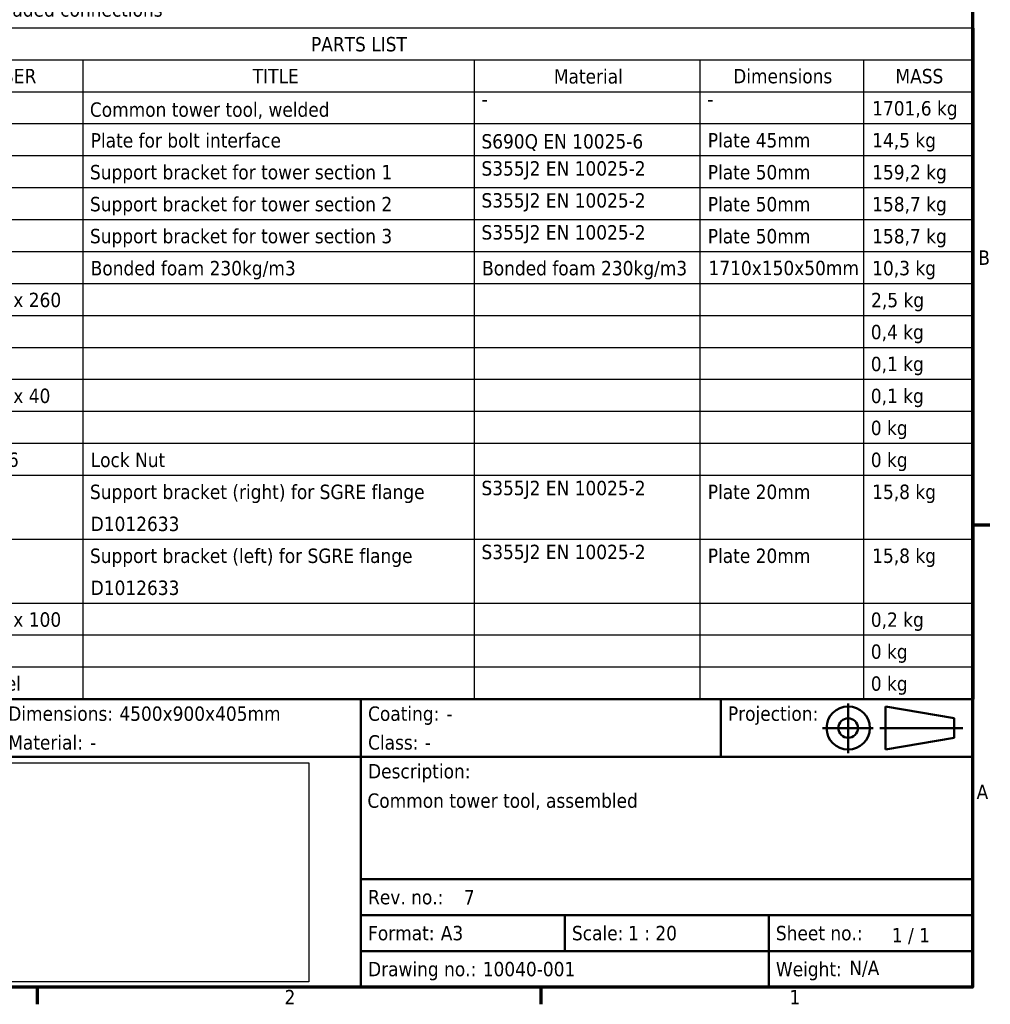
# Model space of a CAD drawing. Header units: millimetres. Extents: x 0 to 8400, y 0 to 5940.
# Tile 11 of 12: x 5552 to 8249, y 152 to 2889. Entities that reach past the tile are written whole.
import ezdxf
from ezdxf.enums import TextEntityAlignment as Align

# ---------------------------------------------------------------- set-up
doc = ezdxf.new("R2010")
doc.units = ezdxf.units.MM
doc.header["$LTSCALE"] = 20
doc.header["$XCLIPFRAME"] = 2
for name, color, linetype, lineweight in [('Border (ISO)', 7, 'Continuous', 70), ('Symbol (ISO)', 7, 'Continuous', 25), ('Title (ISO)', 7, 'Continuous', 50)]:
    doc.layers.add(name, color=color, linetype=linetype, lineweight=lineweight)
doc.styles.add('Label Text (ISO)', font='tahoma.ttf')
doc.styles.add('Note Text (ISO)', font='tahoma.ttf')
picture_1 = doc.add_image_def('image1.bmp', size_in_pixel=(2119, 907))

# ---------------------------------------------------------------- blocks, each defined once
blk = doc.blocks.new('Borders Default Border')
at = {"layer": 'Border (ISO)'}
for p, q in [((410, 74.25000190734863), (412.4000167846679, 74.25000190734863)), ((280, 10), (280, 7.599999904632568)), ((350, 10), (350, 7.599999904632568))]:
    blk.add_line(p, q, dxfattribs=at)
at = {"layer": 'Border (ISO)', "flags": 128}
blk.add_lwpolyline([(10, 10), (10, 287.0000076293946), (410, 287.0000076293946), (410, 10), (10, 10)], dxfattribs=at)
at = {"layer": 'Border (ISO)', "char_height": 2.000000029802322, "attachment_point": 7, "style": 'Label Text (ISO)'}
for s, insert in [('B', (410.7896277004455, 110.3749999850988)), ('A', (410.5492745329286, 36.12499998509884)), ('2', (314.3935951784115, 7.599999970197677)), ('1', (384.5487955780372, 7.599999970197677))]:
    blk.add_mtext(s, dxfattribs=dict(at, insert=insert))
blk = doc.blocks.new('PARTS LIST')
at = {"layer": 'Symbol (ISO)'}
for p, q in [((410.1546083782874, 143.2781232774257), (240, 143.2781232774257)), ((410.1546083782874, 143.2781232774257), (410.1546083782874, 138.8363078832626)), ((410.1546083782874, 138.8363078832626), (240, 138.8363078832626)), ((286.3599167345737, 138.8363078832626), (286.3599167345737, 134.3944924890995)), ((340.7502023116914, 138.8363078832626), (340.7502023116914, 134.3944924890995)), ((372.1100915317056, 138.8363078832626), (372.1100915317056, 134.3944924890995)), ((394.8479116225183, 138.8363078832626), (394.8479116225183, 134.3944924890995)), ((410.1546083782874, 138.8363078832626), (410.1546083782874, 134.3944924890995)), ((410.1546083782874, 134.3944924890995), (239.9999999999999, 134.3944924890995)), ((286.3599167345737, 134.3944924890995), (286.3599167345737, 50.00000000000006)), ((340.7502023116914, 134.3944924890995), (340.7502023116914, 50.00000000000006)), ((372.1100915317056, 134.3944924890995), (372.1100915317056, 50.00000000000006)), ((394.8479116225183, 134.3944924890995), (394.8479116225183, 50.00000000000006)), ((410.1546083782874, 134.3944924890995), (410.1546083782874, 50.00000000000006)), ((410.1546083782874, 129.9526770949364), (239.9999999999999, 129.9526770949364)), ((410.1546083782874, 125.5108617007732), (239.9999999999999, 125.5108617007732)), ((410.1546083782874, 121.0690463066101), (239.9999999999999, 121.0690463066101)), ((410.1546083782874, 116.627230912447), (239.9999999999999, 116.627230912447)), ((410.1546083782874, 112.1854155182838), (239.9999999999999, 112.1854155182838)), ((410.1546083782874, 107.7436001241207), (239.9999999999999, 107.7436001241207)), ((410.1546083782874, 103.3017847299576), (239.9999999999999, 103.3017847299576)), ((410.1546083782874, 98.85996933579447), (239.9999999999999, 98.85996933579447)), ((410.1546083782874, 94.41815394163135), (239.9999999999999, 94.41815394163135)), ((410.1546083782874, 89.97633854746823), (239.9999999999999, 89.97633854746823)), ((410.1546083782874, 85.5345231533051), (239.9999999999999, 85.5345231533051)), ((410.1546083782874, 81.09270775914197), (239.9999999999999, 81.09270775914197)), ((410.1546083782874, 72.2090769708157), (239.9999999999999, 72.2090769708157)), ((410.1546083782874, 63.32544618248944), (239.9999999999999, 63.32544618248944)), ((410.1546083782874, 58.88363078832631), (239.9999999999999, 58.88363078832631)), ((410.1546083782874, 54.44181539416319), (239.9999999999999, 54.44181539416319)), ((410.1546083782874, 50.00000000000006), (239.9999999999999, 50.00000000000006))]:
    blk.add_line(p, q, dxfattribs=at)
at = {"layer": 'Symbol (ISO)', "char_height": 2.000000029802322, "attachment_point": 7, "style": 'Label Text (ISO)'}
for s, insert in [('PARTS LIST', (318.0755216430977, 140.00373096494)), ('TITLE', (309.9789051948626, 135.6154001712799)), ('Material', (351.8173432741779, 135.5286902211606)), ('Dimensions', (376.7324866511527, 135.5667778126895)), ('MASS', (399.28472883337, 135.5619155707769)), ('PART NUMBER', (262.764805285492, 135.5732607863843)), ('Common tower tool, welded', (287.3479169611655, 130.6314453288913)), ('-', (341.7702026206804, 132.4288522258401)), ('-', (373.1300918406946, 132.4288522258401)), ('1701,6 kg', (396.0471123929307, 130.561753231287)), ('Plate for bolt interface', (287.4599172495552, 126.6385764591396)), ('S690Q EN 10025-6', (341.752602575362, 126.183957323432)), ('Plate 45mm', (373.2100920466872, 126.6450594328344)), ('14,5 kg', (396.0471123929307, 126.1199378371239)), ('S355J2 EN 10025-2', (341.752602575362, 122.2267448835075)), ('Plate 50mm', (373.2100920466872, 122.2032440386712)), ('Support bracket for tower section 1', (287.3623169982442, 121.6862262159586)), ('159,2 kg', (396.0471123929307, 121.6781224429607)), ('S355J2 EN 10025-2', (341.752602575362, 117.7849294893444)), ('Plate 50mm', (373.2100920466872, 117.7614286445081)), ('Support bracket for tower section 2', (287.3623169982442, 117.2444108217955)), ('158,7 kg', (396.0471123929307, 117.2363070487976)), ('Support bracket for tower section 3', (287.3623169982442, 112.8025954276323)), ('S355J2 EN 10025-2', (341.752602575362, 113.3431140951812)), ('Plate 50mm', (373.2100920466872, 113.319613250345)), ('158,7 kg', (396.0471123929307, 112.7944916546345)), ('Bonded foam 230kg/m3', (287.4599172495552, 108.3461932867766)), ('Bonded foam 230kg/m3', (341.850202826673, 108.3461932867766)), ('1710x150x50mm', (373.3092923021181, 108.9021091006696)), ('10,3 kg', (396.0471123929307, 108.3526762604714)), ('ISO 4014 - M36 x 260', (257.7620996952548, 104.459483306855)), ('2,5 kg', (395.8919119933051, 103.9108608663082)), ('0,4 kg', (395.8583119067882, 99.46904547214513)), ('0,1 kg', (395.8583119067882, 95.02723007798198)), ('ISO 4017 - M16 x 40', (257.7620996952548, 91.13403712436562)), ('0,1 kg', (395.8583119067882, 90.58541468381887)), ('0 kg', (395.8583119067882, 86.14359928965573)), ('ISO 10511 - M16', (257.7620996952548, 82.25040633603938)), ('Lock Nut', (287.4599172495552, 82.22690549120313)), ('0 kg', (395.8583119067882, 81.70178389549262)), ('Support bracket (right) for SGRE flange ', (287.3623169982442, 77.25348552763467)), ('S355J2 EN 10025-2', (341.752602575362, 77.80859094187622)), ('Plate 20mm', (373.2100920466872, 77.78509009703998)), ('15,8 kg', (396.0471123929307, 77.25996850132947)), ('D1012633', (287.4599172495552, 73.33679180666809)), ('Support bracket (left) for SGRE flange ', (287.3623169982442, 68.36985473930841)), ('S355J2 EN 10025-2', (341.752602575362, 68.92496015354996)), ('Plate 20mm', (373.2100920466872, 68.90145930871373)), ('15,8 kg', (396.0471123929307, 68.37633771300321)), ('D1012633', (287.4599172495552, 64.45316101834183)), ('ISO 4014 - M16 x 100', (257.7620996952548, 60.04132936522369)), ('0,2 kg', (395.8583119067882, 59.49270692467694)), ('0 kg', (395.8583119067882, 55.05089153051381)), ('Equipment Label', (257.8388998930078, 50.62366288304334)), ('0 kg', (395.8583119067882, 50.60907613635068))]:
    blk.add_mtext(s, dxfattribs=dict(at, insert=insert))
blk = doc.blocks.new('Title Blocks Advantis')
at = {"layer": 'Title (ISO)'}
for p, q in [((270.0713910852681, 149.9999999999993), (100.0713910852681, 149.9999999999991)), ((185.0713910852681, 141.9999999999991), (185.0713910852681, 149.9999999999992)), ((235.0713910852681, 141.9999999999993), (235.0713910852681, 149.9999999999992)), ((270.0713910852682, 109.9999999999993), (270.0713910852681, 149.9999999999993)), ((257.9816193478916, 148.9999999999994), (267.51299677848, 147.3551583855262)), ((257.9816193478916, 148.9999999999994), (257.9816193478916, 142.9999999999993)), ((267.51299677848, 144.6448416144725), (267.51299677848, 147.3551583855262)), ((257.9816193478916, 142.9999999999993), (267.51299677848, 144.6448416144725)), ((100.0713910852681, 141.9999999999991), (270.0713910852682, 141.9999999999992)), ((185.0713910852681, 141.9999999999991), (185.0713910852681, 119.9999999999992)), ((185.0713910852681, 124.9999999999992), (270.0713910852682, 124.9999999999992)), ((185.0713910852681, 119.9999999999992), (270.0713910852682, 119.9999999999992)), ((185.0713910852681, 119.9999999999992), (185.0713910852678, 114.9999999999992)), ((213.4047244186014, 119.9999999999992), (213.4047244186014, 114.9999999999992)), ((241.7380577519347, 119.9999999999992), (241.7380577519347, 114.9999999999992)), ((185.0713910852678, 114.9999999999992), (241.7380577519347, 114.9999999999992)), ((185.0713910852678, 114.9999999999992), (185.071391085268, 109.9999999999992)), ((241.7380577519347, 114.9999999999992), (270.0713910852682, 114.9999999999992)), ((241.7380577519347, 114.9999999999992), (241.7380577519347, 109.9999999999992)), ((100.0713910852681, 109.999999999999), (270.0713910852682, 109.9999999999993))]:
    blk.add_line(p, q, dxfattribs=at)
at = {"layer": 'Title (ISO)', "linetype": 'Continuous'}
for p, q in [((252.7838411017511, 149.4294663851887), (252.7838411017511, 142.4911830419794)), ((249.1966405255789, 145.9999999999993), (256.2388680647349, 145.9999999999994)), ((268.7204546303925, 145.9999999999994), (257.1743591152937, 145.9999999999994))]:
    blk.add_line(p, q, dxfattribs=at)
at = {"layer": 'Title (ISO)'}
for radius in [3, 1.355158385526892]:
    blk.add_circle((252.7838411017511, 145.9999999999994), radius, dxfattribs=at)
at = {"layer": 'Title (ISO)', "style": 'Note Text (ISO)'}
for s, p in [('Dimensions:', (136.0713910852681, 147.9999999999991)), ('Coating: ', (186.0713910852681, 147.9999999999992)), ('Projection:', (236.0713910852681, 147.9999999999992)), ('Material: ', (136.0713910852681, 143.9999999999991)), ('Class: ', (186.0713910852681, 143.9999999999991)), ('Rev. no.:', (186.0713910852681, 122.4999999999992)), ('Format:', (186.0713910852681, 117.4999999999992)), ('Scale:', (214.4047244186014, 117.4999999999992)), ('Sheet no.:', (242.7380577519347, 117.4999999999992)), ('Drawing no.:', (186.0713910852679, 112.4999999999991)), ('Weight:', (242.7380577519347, 112.4999999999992))]:
    blk.add_text(s, height=2.000000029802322, dxfattribs=at).set_placement(p, align=Align.MIDDLE_LEFT)
blk.add_text('Description:', height=2.000000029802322, dxfattribs=at).set_placement((186.0713910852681, 140.9999999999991), align=Align.TOP_LEFT)
blk.add_text('1 / 1 ', height=2.000000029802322, rotation=359.8522914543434, dxfattribs=at).set_placement((258.8492999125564, 117.2078330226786), align=Align.MIDDLE_LEFT)
for tag, p in [('AUTHOR_001', (117.7208561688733, 146.9999999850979)), ('Dimensions_001', (151.5176637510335, 147.0006715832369)), ('Coating_001', (196.9505045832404, 146.999999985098)), ('Material_001', (147.4505045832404, 142.999999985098)), ('Class_001', (193.9505045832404, 142.999999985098)), ('CREATION_DATE_001', (108.4945623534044, 142.999999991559)), ('TITLE_001', (185.9827409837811, 134.9100066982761)), ('REVISION_NUMBER_001', (199.3725437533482, 121.4682352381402)), ('Sheet_Size_001', (196.1763237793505, 116.4999999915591)), ('Initial_View_Scale_001', (222.195369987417, 116.4999999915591)), ('PART_NUMBER_001', (202.0038147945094, 111.5006715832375))]:
    blk.add_attdef(tag, p, '', height=2.000000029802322, dxfattribs=at)
blk.add_attdef('MASS\\P1;_001', (252.9358790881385, 111.6731246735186), '', height=2.000000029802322, rotation=359.8522914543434, dxfattribs=at)
image = blk.add_image(picture_1, insert=(106.6989986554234, 110.7262153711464), size_in_units=(71.1280611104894, 30.44509269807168))
image.set_boundary_path([(-0.5, -0.5), (2118.5, 906.4999999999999)])
image.dxf.clipping = 0

msp = doc.modelspace()

# ---------------------------------------------------------------- block references
at = {"xscale": 20, "yscale": 20, "zscale": 20}
msp.add_blockref('Borders Default Border', (0, 0), dxfattribs=at)
ref = msp.add_blockref('Title Blocks Advantis', (2798.572178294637, -1999.999999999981), dxfattribs=dict(xscale=20, yscale=20, zscale=20))
ref.add_attrib('TITLE_001', 'Common tower tool, assembled', (6518.226997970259, 698.2001339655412), dxfattribs={"layer": 'Title (ISO)', "height": 40.00000059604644, "style": 'Note Text (ISO)'})
ref.add_attrib('PART_NUMBER_001', '10040-001', (6838.648474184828, 230.0134316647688), dxfattribs={"layer": 'Title (ISO)', "height": 40.00000059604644, "style": 'Note Text (ISO)'})
ref.add_attrib('REVISION_NUMBER_001', '7', (6786.0230533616, 429.3647047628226), dxfattribs={"layer": 'Title (ISO)', "height": 40.00000059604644, "style": 'Note Text (ISO)'})
ref.add_attrib('Sheet_Size_001', 'A3', (6722.098653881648, 329.999999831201), dxfattribs={"layer": 'Title (ISO)', "height": 40.00000059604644, "style": 'Note Text (ISO)'})
ref.add_attrib('MASS\\P1;_001', 'N/A', (7857.289760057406, 233.4624934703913), dxfattribs={"layer": 'Title (ISO)', "height": 40.00000059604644, "rotation": 359.8522914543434, "style": 'Note Text (ISO)'})
ref.add_attrib('Initial_View_Scale_001', '1 : 20', (7242.479578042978, 329.9999998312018), dxfattribs={"layer": 'Title (ISO)', "height": 40.00000059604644, "style": 'Note Text (ISO)'})
ref.add_attrib('Dimensions_001', '4500x900x405mm', (5828.925453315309, 940.0134316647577), dxfattribs={"layer": 'Title (ISO)', "height": 40.00000059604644, "style": 'Note Text (ISO)'})
ref.add_attrib('Material_001', '-', (5747.582269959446, 859.9999997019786), dxfattribs={"layer": 'Title (ISO)', "height": 40.00000059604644, "style": 'Note Text (ISO)'})
ref.add_attrib('Coating_001', '-', (6737.582269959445, 939.9999997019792), dxfattribs={"layer": 'Title (ISO)', "height": 40.00000059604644, "style": 'Note Text (ISO)'})
ref.add_attrib('Class_001', '-', (6677.582269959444, 859.999999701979), dxfattribs={"layer": 'Title (ISO)', "height": 40.00000059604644, "style": 'Note Text (ISO)'})
at = {"layer": 'Symbol (ISO)', "xscale": 20, "yscale": 20, "zscale": 20}
msp.add_blockref('PARTS LIST', (0, 0), dxfattribs=at)

# ---------------------------------------------------------------- texts
at = {"layer": 'Symbol (ISO)', "insert": (4800.308779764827, 3003.289729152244), "char_height": 40.00000059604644, "width": 1167.747211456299, "attachment_point": 1, "line_spacing_factor": 0.9878841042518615, "style": 'Note Text (ISO)'}
msp.add_mtext('{\\fTahoma|b0|i0;Notes:\\P\\fTahoma|b0|i0;Apply "Loctite 2700" to all threaded connections}', dxfattribs=at)

doc.saveas('drawing.dxf')
